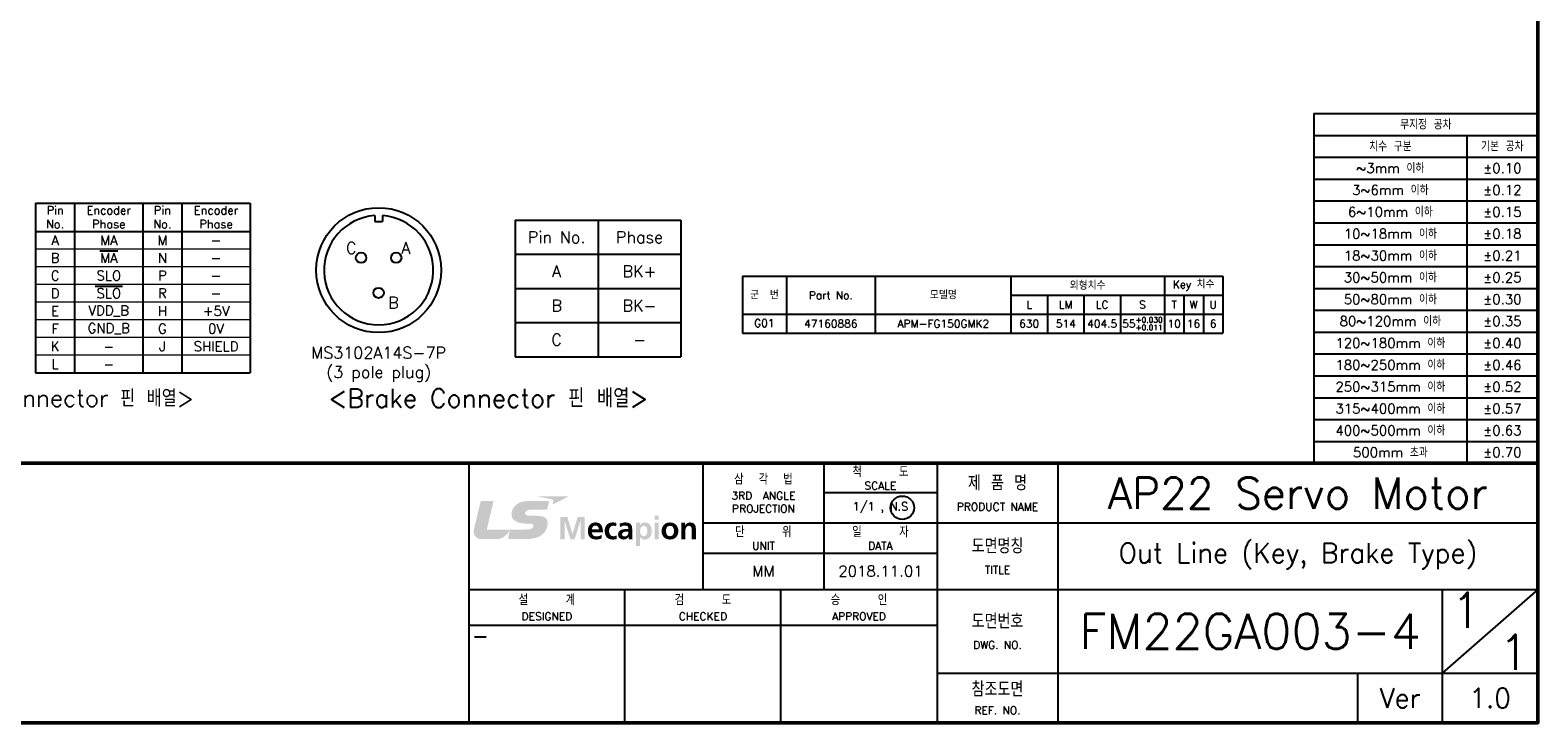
# Model space of a CAD drawing. Header units: inches. Extents: x 0 to 1782, y 0 to 1260.
# Tile 2 of 4: x 623 to 1782, y 0 to 532. Entities that reach past the tile are written whole.
import ezdxf
from ezdxf.enums import TextEntityAlignment as Align

# ---------------------------------------------------------------- set-up
doc = ezdxf.new("R2010")
doc.units = ezdxf.units.IN
doc.header["$LTSCALE"] = 0.25
doc.layers.get('0').update_dxf_attribs({"lineweight": 35})
doc.styles.add('GSG1', font='romans.shx', dxfattribs={"bigfont": 'GSG1.shx'})

msp = doc.modelspace()

# ---------------------------------------------------------------- hatches: boundary and pattern name
at = {"lineweight": -3}
h = msp.add_hatch(color=240, dxfattribs=at)
h.dxf.hatch_style = 2
edge = h.paths.add_edge_path()
edge.add_spline(control_points=[(1012.49800442, 174.12134381), (1012.49800442, 174.12134381), (1036.82979763, 174.12134381), (1036.82979763, 174.12134381), (1036.82979763, 174.12134381), (1024.31611975, 167.69484565), (1024.31611975, 167.69484565), (1024.31611975, 167.69484565), (1024.82066454, 169.80087684), (1024.97138319, 170.42954286), (1025.13177362, 171.09488108), (1024.91738239, 171.59418698), (1023.98002522, 171.78601072), (1023.04186207, 171.97702847), (1012.49800442, 174.12134381), (1012.49800442, 174.12134381)], knot_values=[0, 0, 0, 0, 1, 1, 1, 2, 2, 2, 3, 3, 3, 4, 4, 4, 5, 5, 5, 5], degree=3, periodic=0)
h = msp.add_hatch(color=166, dxfattribs=at)
h.dxf.hatch_style = 2
edge = h.paths.add_edge_path()
edge.add_spline(control_points=[(1006.6183651, 153.05136011), (1008.53821443, 153.05136011), (1009.60291676, 152.78055013), (1009.62870819, 151.49903861), (1009.64563381, 150.79461026), (1009.16285054, 149.97089657), (1008.64460406, 149.56871151), (1007.47109414, 148.66439961), (1006.43701913, 148.56687578), (1000.93457942, 148.56687578), (1000.93457942, 148.56687578), (973.7689532, 148.56687578), (973.7689532, 148.56687578), (973.7689532, 148.56687578), (979.01750854, 170.48072273), (979.01750854, 170.48072273), (979.01750854, 170.48072273), (969.94215025, 170.48072273), (969.94215025, 170.48072273), (969.33524574, 170.48072273), (969.10473486, 170.30703359), (968.92419487, 169.58567962), (968.92419487, 169.58567962), (963.94322558, 149.0472411), (963.94322558, 149.0472411), (963.00667439, 144.96252389), (965.12157139, 141.23163281), (969.82528285, 141.23163281), (974.52577037, 141.23163281), (978.29131868, 141.23163281), (982.28254197, 141.23163281), (985.43715586, 141.23163281), (989.66453191, 144.67237034), (991.37724384, 147.85680556), (991.47154374, 148.03170367), (991.53279838, 148.14454116), (991.59888891, 148.29042392), (991.59888891, 148.29042392), (991.59888891, 148.29042392), (991.59888891, 148.29042392), (991.59888891, 148.29042392), (991.63757605, 148.33555892), (991.64805382, 148.27188633), (991.64805382, 148.27188633), (991.64805382, 148.27188633), (991.64805382, 148.27188633), (991.37724384, 147.12658579), (990.42134908, 143.07974973), (990.26579454, 142.42045639), (990.06268706, 141.56127948), (990.51323104, 141.23405075), (990.92186396, 141.23405075), (990.92186396, 141.23405075), (1001.08932798, 141.23405075), (1004.33824177, 141.23405075), (1015.70339517, 141.23405075), (1020.14919236, 146.64380252), (1020.53686975, 153.13840617), (1020.75448491, 156.78346016), (1018.43889838, 159.14700263), (1011.90721955, 159.14700263), (1011.90721955, 159.14700263), (1008.67523138, 159.14700263), (1006.89401097, 159.14700263), (1005.11198458, 159.14700263), (1003.28321122, 159.7329516), (1003.28321122, 161.18533132), (1003.28321122, 162.63206917), (1005.27076305, 163.89222216), (1007.96113125, 163.89222216), (1007.96113125, 163.89222216), (1020.17498379, 163.89222216), (1020.17498379, 163.89222216), (1020.17498379, 163.89222216), (1021.24049211, 168.16553918), (1021.45165942, 169.05937332), (1021.71843949, 170.18533029), (1021.37670308, 170.51255902), (1020.5570193, 170.51255902), (1020.5570193, 170.51255902), (1005.4617808, 170.51255902), (1005.4617808, 170.51255902), (996.7015615, 170.51255902), (992.76675696, 164.64984532), (992.76675696, 160.46599231), (992.76675696, 156.28254229), (996.14059797, 153.05941993), (1004.83553272, 153.05941993), (1004.83553272, 153.05941993), (1006.6183651, 153.05136011), (1006.6183651, 153.05136011)], knot_values=[0, 0, 0, 0, 1, 1, 1, 2, 2, 2, 3, 3, 3, 4, 4, 4, 5, 5, 5, 6, 6, 6, 7, 7, 7, 8, 8, 8, 9, 9, 9, 10, 10, 10, 11, 11, 11, 12, 12, 12, 13, 13, 13, 14, 14, 14, 15, 15, 15, 16, 16, 16, 17, 17, 17, 18, 18, 18, 19, 19, 19, 20, 20, 20, 21, 21, 21, 22, 22, 22, 23, 23, 23, 24, 24, 24, 25, 25, 25, 26, 26, 26, 27, 27, 27, 28, 28, 28, 29, 29, 29, 30, 30, 30, 30], degree=3, periodic=0)
h = msp.add_hatch(color=253, dxfattribs=at)
h.dxf.hatch_style = 2
edge = h.paths.add_edge_path()
edge.add_spline(control_points=[(1030.34889567, 158.20883948), (1030.34889567, 158.20883948), (1035.70867654, 158.20883948), (1035.70867654, 158.20883948), (1035.70867654, 158.20883948), (1039.68055627, 145.29297654), (1039.68055627, 145.29297654), (1039.68055627, 145.29297654), (1039.72810921, 145.29297654), (1039.72810921, 145.29297654), (1039.72810921, 145.29297654), (1043.70079491, 158.20883948), (1043.70079491, 158.20883948), (1043.70079491, 158.20883948), (1049.06057579, 158.20883948), (1049.06057579, 158.20883948), (1049.06057579, 158.20883948), (1049.06057579, 141.16634826), (1049.06057579, 141.16634826), (1049.06057579, 141.16634826), (1045.85437905, 141.16634826), (1045.85437905, 141.16634826), (1045.85437905, 141.16634826), (1045.85437905, 155.23033268), (1045.85437905, 155.23033268), (1045.85437905, 155.23033268), (1045.80602012, 155.23033268), (1045.80602012, 155.23033268), (1045.80602012, 155.23033268), (1041.3078341, 141.16634826), (1041.3078341, 141.16634826), (1041.3078341, 141.16634826), (1038.10163736, 141.16634826), (1038.10163736, 141.16634826), (1038.10163736, 141.16634826), (1033.60264535, 155.23033268), (1033.60264535, 155.23033268), (1033.60264535, 155.23033268), (1033.55509241, 155.18116777), (1033.55509241, 155.18116777), (1033.55509241, 155.18116777), (1033.55509241, 141.16634826), (1033.55509241, 141.16634826), (1033.55509241, 141.16634826), (1030.34889567, 141.16634826), (1030.34889567, 141.16634826), (1030.34889567, 141.16634826), (1030.34889567, 158.20883948), (1030.34889567, 158.20883948)], knot_values=[0, 0, 0, 0, 1, 1, 1, 2, 2, 2, 3, 3, 3, 4, 4, 4, 5, 5, 5, 6, 6, 6, 7, 7, 7, 8, 8, 8, 9, 9, 9, 10, 10, 10, 11, 11, 11, 12, 12, 12, 13, 13, 13, 14, 14, 14, 15, 15, 15, 16, 16, 16, 16], degree=3, periodic=0)
h = msp.add_hatch(color=253, dxfattribs=at)
edge = h.paths.add_edge_path()
edge.add_spline(control_points=[(1061.29928579, 152.5843687), (1061.15963852, 152.72614464), (1061.01033851, 152.85860452), (1060.85090094, 152.98125917)], knot_values=[3.3437465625, 3.3437465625, 3.3437465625, 3.3437465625, 3.4062459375, 3.4062459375, 3.4062459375, 3.4062459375], degree=3, periodic=0)
edge.add_spline(control_points=[(1060.85090094, 152.98125917), (1060.69146336, 153.10391382), (1060.52188822, 153.21676324), (1060.34169068, 153.31931828)], knot_values=[3.2812471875, 3.2812471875, 3.2812471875, 3.2812471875, 3.3437465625, 3.3437465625, 3.3437465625, 3.3437465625], degree=3, periodic=0)
edge.add_spline(control_points=[(1060.34169068, 153.31931828), (1060.16149313, 153.42187332), (1059.97067319, 153.51413397), (1059.76874601, 153.59561107)], knot_values=[3.2187478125, 3.2187478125, 3.2187478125, 3.2187478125, 3.2812471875, 3.2812471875, 3.2812471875, 3.2812471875], degree=3, periodic=0)
edge.add_spline(control_points=[(1059.76874601, 153.59561107), (1059.56681883, 153.67708817), (1059.35378441, 153.74778172), (1059.12915793, 153.80720255)], knot_values=[3.1562484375, 3.1562484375, 3.1562484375, 3.1562484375, 3.2187478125, 3.2187478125, 3.2187478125, 3.2187478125], degree=3, periodic=0)
edge.add_spline(control_points=[(1059.12915793, 153.80720255), (1058.90453144, 153.86662339), (1058.66831289, 153.91477151), (1058.42001743, 153.95115775)], knot_values=[3.0937490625, 3.0937490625, 3.0937490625, 3.0937490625, 3.1562484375, 3.1562484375, 3.1562484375, 3.1562484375], degree=3, periodic=0)
edge.add_spline(control_points=[(1058.42001743, 153.95115775), (1058.17172197, 153.987544), (1057.91134961, 154.01216837), (1057.63841551, 154.0245417)], knot_values=[3.0312496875, 3.0312496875, 3.0312496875, 3.0312496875, 3.0937490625, 3.0937490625, 3.0937490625, 3.0937490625], degree=3, periodic=0)
edge.add_spline(control_points=[(1057.63841551, 154.0245417), (1057.50194846, 154.03072836), (1057.36234097, 154.03385227), (1057.21953245, 154.03385227)], knot_values=[3, 3, 3, 3, 3.0312496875, 3.0312496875, 3.0312496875, 3.0312496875], degree=3, periodic=0)
edge.add_spline(control_points=[(1057.21953245, 154.03385227), (1053.39111754, 154.03385227), (1051.50028357, 151.02995703), (1051.50028357, 147.39255988)], knot_values=[2, 2, 2, 2, 3, 3, 3, 3], degree=3, periodic=0)
edge.add_spline(control_points=[(1051.50028357, 147.39255988), (1051.50028357, 143.26593159), (1053.8698709, 140.87297078), (1057.93685651, 140.87297078)], knot_values=[1, 1, 1, 1, 2, 2, 2, 2], degree=3, periodic=0)
edge.add_spline(control_points=[(1057.93685651, 140.87297078), (1059.66004621, 140.87297078), (1061.00039442, 141.21470718), (1062.17229237, 141.87400053)], knot_values=[0, 0, 0, 0, 1, 1, 1, 1], degree=3, periodic=0)
edge.add_spline(control_points=[(1062.17229237, 141.87400053), (1062.17229237, 141.87400053), (1062.17229237, 142.53933874), (1062.17229237, 143.20467696)], knot_values=[7.5, 7.5, 7.5, 7.5, 8, 8, 8, 8], degree=3, periodic=0)
edge.add_spline(control_points=[(1062.17229237, 143.20467696), (1062.17229237, 143.87001517), (1062.17229237, 144.53535338), (1062.17229237, 144.53535338), (1060.97621496, 143.85188057), (1059.63586675, 143.26593159), (1058.0811273, 143.26593159)], knot_values=[6, 6, 6, 6, 6.5, 6.5, 6.5, 7.5, 7.5, 7.5, 7.5], degree=3, periodic=0)
edge.add_spline(control_points=[(1058.0811273, 143.26593159), (1056.09438146, 143.26593159), (1054.70728629, 144.41365009), (1054.56301549, 146.44069503)], knot_values=[5, 5, 5, 5, 6, 6, 6, 6], degree=3, periodic=0)
edge.add_spline(control_points=[(1054.56301549, 146.44069503), (1054.56301549, 146.44069503), (1063.08144017, 146.44069503), (1063.08144017, 146.44069503), (1063.08144017, 146.71537462), (1063.07639182, 146.98538379), (1063.06581006, 147.25023312)], knot_values=[3.937490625, 3.937490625, 3.937490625, 3.937490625, 4.937490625, 4.937490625, 4.937490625, 5, 5, 5, 5], degree=3, periodic=0)
edge.add_spline(control_points=[(1063.06581006, 147.25023312), (1063.04464992, 147.77984705), (1063.00136321, 148.28882827), (1062.93207125, 148.77326348)], knot_values=[3.812491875, 3.812491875, 3.812491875, 3.812491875, 3.937490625, 3.937490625, 3.937490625, 3.937490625], degree=3, periodic=0)
edge.add_spline(control_points=[(1062.93207125, 148.77326348), (1062.86277929, 149.25769869), (1062.76748208, 149.71758789), (1062.64230095, 150.14901778)], knot_values=[3.687493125, 3.687493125, 3.687493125, 3.687493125, 3.812491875, 3.812491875, 3.812491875, 3.812491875], degree=3, periodic=0)
edge.add_spline(control_points=[(1062.64230095, 150.14901778), (1062.5484151, 150.4725902), (1062.43771955, 150.78015425), (1062.30857798, 151.07005901)], knot_values=[3.5937440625, 3.5937440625, 3.5937440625, 3.5937440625, 3.687493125, 3.687493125, 3.687493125, 3.687493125], degree=3, periodic=0)
edge.add_spline(control_points=[(1062.30857798, 151.07005901), (1062.2224836, 151.26332885), (1062.12819099, 151.44875012), (1062.02521531, 151.62583365)], knot_values=[3.5312446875, 3.5312446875, 3.5312446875, 3.5312446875, 3.5937440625, 3.5937440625, 3.5937440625, 3.5937440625], degree=3, periodic=0)
edge.add_spline(control_points=[(1062.02521531, 151.62583365), (1061.92223963, 151.80291718), (1061.81058089, 151.97166297), (1061.68975425, 152.13158187)], knot_values=[3.4687453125, 3.4687453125, 3.4687453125, 3.4687453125, 3.5312446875, 3.5312446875, 3.5312446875, 3.5312446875], degree=3, periodic=0)
edge.add_spline(control_points=[(1061.68975425, 152.13158187), (1061.56892761, 152.29150077), (1061.43893307, 152.44259277), (1061.29928579, 152.5843687)], knot_values=[3.4062459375, 3.4062459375, 3.4062459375, 3.4062459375, 3.4687453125, 3.4687453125, 3.4687453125, 3.4687453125], degree=3, periodic=0)
edge = h.paths.add_edge_path(flags=16)
edge.add_spline(control_points=[(1057.29086187, 148.68616113), (1055.92693868, 148.68616113), (1054.56301549, 148.68616113), (1054.56301549, 148.68616113), (1054.70728629, 150.37146967), (1055.61643408, 151.64089146), (1057.41055021, 151.64089146)], knot_values=[1, 1, 1, 1, 1.5, 1.5, 1.5, 2.5, 2.5, 2.5, 2.5], degree=3, periodic=0)
edge.add_spline(control_points=[(1057.41055021, 151.64089146), (1059.20547231, 151.64089146), (1059.92360235, 150.27394584), (1060.01870824, 148.68616113)], knot_values=[0, 0, 0, 0, 1, 1, 1, 1], degree=3, periodic=0)
edge.add_spline(control_points=[(1060.01870824, 148.68616113), (1060.01870824, 148.68616113), (1058.65478505, 148.68616113), (1057.29086187, 148.68616113)], knot_values=[2.5, 2.5, 2.5, 2.5, 3, 3, 3, 3], degree=3, periodic=0)
h = msp.add_hatch(color=253, dxfattribs=at)
h.dxf.hatch_style = 2
edge = h.paths.add_edge_path()
edge.add_spline(control_points=[(1073.22714267, 151.02995703), (1072.65328343, 151.29915505), (1072.03106526, 151.49420272), (1071.04937907, 151.49420272), (1069.06343921, 151.49420272), (1067.79562939, 149.88304452), (1067.79562939, 147.51426317), (1067.79562939, 145.19464673), (1068.87242146, 143.41262033), (1071.12111148, 143.41262033), (1072.03106526, 143.41262033), (1073.03612492, 143.75435674), (1073.5858047, 143.99856931), (1073.5858047, 143.99856931), (1073.72926951, 141.28885754), (1073.72926951, 141.28885754), (1072.79674824, 140.99548006), (1071.83924152, 140.87297078), (1070.52307277, 140.87297078), (1066.47946064, 140.87297078), (1064.44596784, 143.68101237), (1064.44596784, 147.51426317), (1064.44596784, 151.15246631), (1066.55119305, 154.03385227), (1070.40378742, 154.03385227), (1071.69577671, 154.03385227), (1072.62910396, 153.88716353), (1073.51407229, 153.6187715), (1073.51407229, 153.6187715), (1073.22714267, 151.02995703), (1073.22714267, 151.02995703)], knot_values=[0, 0, 0, 0, 1, 1, 1, 2, 2, 2, 3, 3, 3, 4, 4, 4, 5, 5, 5, 6, 6, 6, 7, 7, 7, 8, 8, 8, 9, 9, 9, 10, 10, 10, 10], degree=3, periodic=0)
h = msp.add_hatch(color=253, dxfattribs=at)
edge = h.paths.add_edge_path()
edge.add_spline(control_points=[(1085.64571466, 147.92973485), (1085.64571466, 148.33252843), (1085.64571466, 148.73532603), (1085.64571466, 148.73532603), (1085.64571466, 152.44687354), (1084.09016923, 154.03385227), (1080.33348673, 154.03385227)], knot_values=[1, 1, 1, 1, 1.500005, 1.500005, 1.500005, 2.500005, 2.500005, 2.500005, 2.500005], degree=3, periodic=0)
edge.add_spline(control_points=[(1080.33348673, 154.03385227), (1078.96976504, 154.03385227), (1077.29493426, 153.66713042), (1076.05049792, 153.08198743)], knot_values=[0, 0, 0, 0, 1, 1, 1, 1], degree=3, periodic=0)
edge.add_spline(control_points=[(1076.05049792, 153.08198743), (1076.05049792, 153.08198743), (1076.07427439, 152.37997703), (1076.09805086, 151.67796663)], knot_values=[15.5, 15.5, 15.5, 15.5, 16, 16, 16, 16], degree=3, periodic=0)
edge.add_spline(control_points=[(1076.09805086, 151.67796663), (1076.12182734, 150.97595623), (1076.14560381, 150.27394584), (1076.14560381, 150.27394584), (1077.22239587, 151.10410739), (1078.58692355, 151.64089146), (1079.95064524, 151.64089146)], knot_values=[14, 14, 14, 14, 14.5, 14.5, 14.5, 15.5, 15.5, 15.5, 15.5], degree=3, periodic=0)
edge.add_spline(control_points=[(1079.95064524, 151.64089146), (1081.84067323, 151.64089146), (1082.72644754, 150.95741865), (1082.72644754, 148.93117968)], knot_values=[13, 13, 13, 13, 14, 14, 14, 14], degree=3, periodic=0)
edge.add_spline(control_points=[(1082.72644754, 148.93117968), (1082.72644754, 148.93117968), (1080.9557049, 148.93117968), (1080.9557049, 148.93117968), (1079.61535669, 148.93117968), (1078.03643778, 148.8086704), (1076.8161809, 148.19773598)], knot_values=[11, 11, 11, 11, 12, 12, 12, 13, 13, 13, 13], degree=3, periodic=0)
edge.add_spline(control_points=[(1076.8161809, 148.19773598), (1075.59592402, 147.58841352), (1074.71014971, 146.48905396), (1074.71014971, 144.60950373)], knot_values=[10, 10, 10, 10, 11, 11, 11, 11], degree=3, periodic=0)
edge.add_spline(control_points=[(1074.71014971, 144.60950373), (1074.71014971, 142.21573694), (1076.83955438, 140.87297078), (1079.01731798, 140.87297078)], knot_values=[9, 9, 9, 9, 10, 10, 10, 10], degree=3, periodic=0)
edge.add_spline(control_points=[(1079.01731798, 140.87297078), (1080.47695154, 140.87297078), (1082.08004991, 141.6547734), (1082.82155343, 143.04589848)], knot_values=[8, 8, 8, 8, 9, 9, 9, 9], degree=3, periodic=0)
edge.add_spline(control_points=[(1082.86991235, 143.04589848), (1082.86991235, 143.04589848), (1082.86991235, 143.04589848), (1082.86991235, 143.04589848)], knot_values=[7, 7, 7, 7, 7.00001, 7.00001, 7.00001, 7.00001], degree=3, periodic=0)
edge.add_spline(control_points=[(1082.86991235, 143.04589848), (1082.89328584, 142.65580315), (1082.89328584, 141.82564161), (1083.01337717, 141.16634826)], knot_values=[6, 6, 6, 6, 7, 7, 7, 7], degree=3, periodic=0)
edge.add_spline(control_points=[(1083.01337717, 141.16634826), (1083.01337717, 141.16634826), (1085.83673242, 141.16634826), (1085.83673242, 141.16634826), (1085.76500001, 142.14319855), (1085.71744707, 143.02171902), (1085.6932676, 143.97438985)], knot_values=[4, 4, 4, 4, 5, 5, 5, 6, 6, 6, 6], degree=3, periodic=0)
edge.add_spline(control_points=[(1085.6932676, 143.97438985), (1085.66908814, 144.90207523), (1085.64571466, 145.85394007), (1085.64571466, 147.12416784), (1085.64571466, 147.12416784), (1085.64571466, 147.52694933), (1085.64571466, 147.92973485)], knot_values=[2.500005, 2.500005, 2.500005, 2.500005, 3.500005, 3.500005, 3.500005, 4, 4, 4, 4], degree=3, periodic=0)
edge = h.paths.add_edge_path(flags=16)
edge.add_spline(control_points=[(1077.77288164, 144.8045514), (1077.77288164, 146.73326653), (1079.90228631, 146.9774791), (1081.33854639, 146.9774791), (1081.33854639, 146.9774791), (1081.68551474, 146.9774791), (1082.03248656, 146.9774791)], knot_values=[2.500005, 2.500005, 2.500005, 2.500005, 3.500005, 3.500005, 3.500005, 4, 4, 4, 4], degree=3, periodic=0)
edge.add_spline(control_points=[(1082.03248656, 146.9774791), (1082.37946532, 146.9774791), (1082.72644754, 146.9774791), (1082.72644754, 146.9774791), (1082.72644754, 146.00062881), (1082.58298273, 145.09792888), (1082.05587045, 144.38947062)], knot_values=[1, 1, 1, 1, 1.500005, 1.500005, 1.500005, 2.500005, 2.500005, 2.500005, 2.500005], degree=3, periodic=0)
edge.add_spline(control_points=[(1082.05587045, 144.38947062), (1081.55374361, 143.70519183), (1080.78806063, 143.26593159), (1079.80718043, 143.26593159)], knot_values=[0, 0, 0, 0, 1, 1, 1, 1], degree=3, periodic=0)
edge.add_spline(control_points=[(1079.80718043, 143.26593159), (1078.65865595, 143.26593159), (1077.77288164, 143.73017728), (1077.77288164, 144.8045514)], knot_values=[4, 4, 4, 4, 5, 5, 5, 5], degree=3, periodic=0)
h = msp.add_hatch(color=253, dxfattribs=at)
edge = h.paths.add_edge_path()
edge.add_spline(control_points=[(1100.55235335, 147.49008371), (1100.55235335, 150.95741865), (1099.1644522, 154.03385227), (1095.38439621, 154.03385227)], knot_values=[4, 4, 4, 4, 5, 5, 5, 5], degree=3, periodic=0)
edge.add_spline(control_points=[(1095.38439621, 154.03385227), (1093.49356224, 154.03385227), (1092.27330536, 153.17870528), (1091.5559813, 151.9584484)], knot_values=[3, 3, 3, 3, 4, 4, 4, 4], degree=3, periodic=0)
edge.add_spline(control_points=[(1091.50762238, 151.9584484), (1091.50762238, 151.9584484), (1091.50762238, 151.9584484), (1091.50762238, 151.9584484)], knot_values=[2, 2, 2, 2, 2.00001, 2.00001, 2.00001, 2.00001], degree=3, periodic=0)
edge.add_spline(control_points=[(1091.50762238, 151.9584484), (1091.50762238, 151.9584484), (1091.50762238, 152.40415649), (1091.50762238, 152.84986458)], knot_values=[1.5, 1.5, 1.5, 1.5, 2, 2, 2, 2], degree=3, periodic=0)
edge.add_spline(control_points=[(1091.50762238, 152.84986458), (1091.50762238, 153.29557268), (1091.50762238, 153.74128077), (1091.50762238, 153.74128077), (1091.50762238, 153.74128077), (1090.74193939, 153.74128077), (1089.97625641, 153.74128077)], knot_values=[0.5, 0.5, 0.5, 0.5, 1, 1, 1, 1.5, 1.5, 1.5, 1.5], degree=3, periodic=0)
edge.add_spline(control_points=[(1089.97625641, 153.74128077), (1089.21057343, 153.74128077), (1088.44489045, 153.74128077), (1088.44489045, 153.74128077), (1088.44489045, 153.74128077), (1088.44489045, 149.31536759), (1088.44489045, 144.88958718)], knot_values=[10.4999849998, 10.4999849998, 10.4999849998, 10.4999849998, 10.9999849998, 10.9999849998, 10.9999849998, 11.5, 11.5, 11.5, 11.5], degree=3, periodic=0)
edge.add_spline(control_points=[(1088.44489045, 144.88958718), (1088.44489045, 140.46407232), (1088.44489045, 136.03869022), (1088.44489045, 136.03869022), (1088.44489045, 136.03869022), (1089.2464236, 136.03869022), (1090.04796477, 136.03869022)], knot_values=[9.5000049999, 9.5000049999, 9.5000049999, 9.5000049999, 9.9999899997, 9.9999899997, 9.9999899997, 10.4999849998, 10.4999849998, 10.4999849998, 10.4999849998], degree=3, periodic=0)
edge.add_spline(control_points=[(1090.04796477, 136.03869022), (1090.84952197, 136.03869022), (1091.65108719, 136.03869022), (1091.65108719, 136.03869022), (1091.65108719, 136.03869022), (1091.65108719, 137.68081304), (1091.65108719, 139.3229687)], knot_values=[8.5000099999, 8.5000099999, 8.5000099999, 8.5000099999, 9.0000149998, 9.0000149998, 9.0000149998, 9.5000049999, 9.5000049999, 9.5000049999, 9.5000049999], degree=3, periodic=0)
edge.add_spline(control_points=[(1091.65108719, 139.3229687), (1091.65108719, 140.96519004), (1091.65108719, 142.60744423), (1091.65108719, 142.60744423), (1091.65108719, 142.60744423), (1091.65108719, 142.60744423), (1091.65108719, 142.60744423)], knot_values=[7.9999900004, 7.9999900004, 7.9999900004, 7.9999900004, 8.5000000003, 8.5000000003, 8.5000000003, 8.5000099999, 8.5000099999, 8.5000099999, 8.5000099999], degree=3, periodic=0)
edge.add_spline(control_points=[(1091.65108719, 142.60744423), (1091.65108815, 142.60744423), (1091.69944224, 142.60744423), (1091.69944611, 142.60744423)], knot_values=[7.00004, 7.00004, 7.00004, 7.00004, 7.9999900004, 7.9999900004, 7.9999900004, 7.9999900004], degree=3, periodic=0)
edge.add_spline(control_points=[(1091.69944611, 142.60744423), (1091.69944611, 142.60744423), (1091.69944611, 142.60744423), (1091.69944611, 142.60744423), (1092.82379112, 141.21470718), (1093.94813613, 140.87297078), (1095.31266381, 140.87297078)], knot_values=[6, 6, 6, 6, 6.00004, 6.00004, 6.00004, 7.00004, 7.00004, 7.00004, 7.00004], degree=3, periodic=0)
edge.add_spline(control_points=[(1095.31266381, 140.87297078), (1099.1644522, 140.87297078), (1100.55235335, 144.04692824), (1100.55235335, 147.49008371)], knot_values=[5, 5, 5, 5, 6, 6, 6, 6], degree=3, periodic=0)
edge = h.paths.add_edge_path(flags=16)
edge.add_spline(control_points=[(1094.54617484, 151.49420272), (1096.62802657, 151.49420272), (1097.2026918, 149.17458627), (1097.2026918, 147.49008371)], knot_values=[2, 2, 2, 2, 3, 3, 3, 3], degree=3, periodic=0)
edge.add_spline(control_points=[(1097.2026918, 147.49008371), (1097.2026918, 145.75641624), (1096.60465309, 143.41262033), (1094.4986219, 143.41262033)], knot_values=[1, 1, 1, 1, 2, 2, 2, 2], degree=3, periodic=0)
edge.add_spline(control_points=[(1094.4986219, 143.41262033), (1092.36921723, 143.41262033), (1091.67526665, 145.70725133), (1091.67526665, 147.49008371)], knot_values=[0, 0, 0, 0, 1, 1, 1, 1], degree=3, periodic=0)
edge.add_spline(control_points=[(1091.67526665, 147.49008371), (1091.67526665, 149.24873662), (1092.48850258, 151.49420272), (1094.54617484, 151.49420272)], knot_values=[3, 3, 3, 3, 4, 4, 4, 4], degree=3, periodic=0)
h = msp.add_hatch(color=253, dxfattribs=at)
h.dxf.hatch_style = 2
edge = h.paths.add_edge_path()
edge.add_spline(control_points=[(1102.77766989, 153.74128077), (1102.77766989, 153.74128077), (1105.98386663, 153.74128077), (1105.98386663, 153.74128077), (1105.98386663, 153.74128077), (1105.98386663, 141.16634826), (1105.98386663, 141.16634826), (1105.98386663, 141.16634826), (1102.77766989, 141.16634826), (1102.77766989, 141.16634826), (1102.77766989, 141.16634826), (1102.77766989, 153.74128077), (1102.77766989, 153.74128077)], knot_values=[0, 0, 0, 0, 1, 1, 1, 2, 2, 2, 3, 3, 3, 4, 4, 4, 4], degree=3, periodic=0)
edge = h.paths.add_edge_path()
edge.add_spline(control_points=[(1102.77766989, 159.16110731), (1102.77766989, 159.16110731), (1105.98386663, 159.16110731), (1105.98386663, 159.16110731), (1105.98386663, 159.16110731), (1105.98386663, 156.03591177), (1105.98386663, 156.03591177), (1105.98386663, 156.03591177), (1102.77766989, 156.03591177), (1102.77766989, 156.03591177), (1102.77766989, 156.03591177), (1102.77766989, 159.16110731), (1102.77766989, 159.16110731)], knot_values=[0, 0, 0, 0, 1, 1, 1, 2, 2, 2, 3, 3, 3, 4, 4, 4, 4], degree=3, periodic=0)
h = msp.add_hatch(color=253, dxfattribs=at)
edge = h.paths.add_edge_path()
edge.add_spline(control_points=[(1121.10650852, 147.36757443), (1121.10650852, 151.51838218), (1118.30652675, 154.03385227), (1114.64575612, 154.03385227)], knot_values=[0, 0, 0, 0, 1, 1, 1, 1], degree=3, periodic=0)
edge.add_spline(control_points=[(1114.64575612, 154.03385227), (1111.00916494, 154.03385227), (1108.20918317, 151.51838218), (1108.20918317, 147.36757443), (1108.20918317, 143.75435674), (1110.57796452, 140.87297078), (1114.64575612, 140.87297078)], knot_values=[2, 2, 2, 2, 3, 3, 3, 4, 4, 4, 4], degree=3, periodic=0)
edge.add_spline(control_points=[(1114.64575612, 140.87297078), (1118.73772717, 140.87297078), (1121.10650852, 143.75435674), (1121.10650852, 147.36757443)], knot_values=[1, 1, 1, 1, 2, 2, 2, 2], degree=3, periodic=0)
edge = h.paths.add_edge_path(flags=16)
edge.add_spline(control_points=[(1114.64575612, 151.49420272), (1116.75178731, 151.49420272), (1117.75684697, 149.68719088), (1117.75684697, 147.75928173)], knot_values=[1, 1, 1, 1, 2, 2, 2, 2], degree=3, periodic=0)
edge.add_spline(control_points=[(1117.75684697, 147.75928173), (1117.75684697, 145.65889241), (1117.11044934, 143.41262033), (1114.64575612, 143.41262033)], knot_values=[0, 0, 0, 0, 1, 1, 1, 1], degree=3, periodic=0)
edge.add_spline(control_points=[(1114.64575612, 143.41262033), (1112.20524236, 143.41262033), (1111.55884472, 145.68307187), (1111.55884472, 147.75928173), (1111.55884472, 149.63883195), (1112.56390439, 151.49420272), (1114.64575612, 151.49420272)], knot_values=[2, 2, 2, 2, 3, 3, 3, 4, 4, 4, 4], degree=3, periodic=0)
h = msp.add_hatch(color=253, dxfattribs=at)
h.dxf.hatch_style = 2
edge = h.paths.add_edge_path()
edge.add_spline(control_points=[(1123.26009266, 153.74128077), (1123.26009266, 153.74128077), (1126.29864512, 153.74128077), (1126.29864512, 153.74128077), (1126.29864512, 153.74128077), (1126.29864512, 152.03179277), (1126.29864512, 152.03179277), (1126.29864512, 152.03179277), (1126.34619807, 152.03179277), (1126.34619807, 152.03179277), (1127.35125773, 153.47208276), (1128.71497942, 154.03385227), (1130.39061618, 154.03385227), (1133.30907731, 154.03385227), (1134.57769312, 151.93426893), (1134.57769312, 149.10204788), (1134.57769312, 149.10204788), (1134.57769312, 141.16634826), (1134.57769312, 141.16634826), (1134.57769312, 141.16634826), (1131.37149637, 141.16634826), (1131.37149637, 141.16634826), (1131.37149637, 141.16634826), (1131.37149637, 147.88098502), (1131.37149637, 147.88098502), (1131.37149637, 149.41960482), (1131.34731691, 151.49420272), (1129.28964465, 151.49420272), (1126.96841624, 151.49420272), (1126.4662894, 148.93117968), (1126.4662894, 147.31921551), (1126.4662894, 147.31921551), (1126.4662894, 141.16634826), (1126.4662894, 141.16634826), (1126.4662894, 141.16634826), (1123.26009266, 141.16634826), (1123.26009266, 141.16634826), (1123.26009266, 141.16634826), (1123.26009266, 153.74128077), (1123.26009266, 153.74128077)], knot_values=[0, 0, 0, 0, 1, 1, 1, 2, 2, 2, 3, 3, 3, 4, 4, 4, 5, 5, 5, 6, 6, 6, 7, 7, 7, 8, 8, 8, 9, 9, 9, 10, 10, 10, 11, 11, 11, 12, 12, 12, 13, 13, 13, 13], degree=3, periodic=0)

# ---------------------------------------------------------------- linework, layer by layer
for p, q in [((1609.79999738, 468.2999995), (1781.99999738, 468.2999995)), ((1609.79999738, 468.2999995), (1609.79999738, 199.4999995)), ((1609.79999738, 451.4999995), (1781.99999738, 451.4999995)), ((1727.39999738, 451.4999995), (1727.39999738, 199.4999995)), ((1609.79999738, 434.6999995), (1781.99999738, 434.6999995)), ((1609.79999738, 417.8999995), (1781.99999738, 417.8999995)), ((1609.79999738, 401.0999995), (1781.99999738, 401.0999995)), ((887.62499738, 389.83021963), (887.62499738, 385.4374995)), ((887.62499738, 385.4374995), (893.62499738, 385.4374995)), ((893.62499738, 389.83021963), (893.62499738, 385.4374995)), ((1609.79999738, 384.2999995), (1781.99999738, 384.2999995)), ((1609.79999738, 367.4999995), (1781.99999738, 367.4999995)), ((1609.79999738, 350.6999995), (1781.99999738, 350.6999995)), ((1609.79999738, 333.8999995), (1781.99999738, 333.8999995)), ((1609.79999738, 317.0999995), (1781.99999738, 317.0999995)), ((1609.79999738, 300.2999995), (1781.99999738, 300.2999995)), ((1609.79999738, 283.4999995), (1781.99999738, 283.4999995)), ((1609.79999738, 266.6999995), (1781.99999738, 266.6999995)), ((1609.79999738, 249.8999995), (1781.99999738, 249.8999995)), ((1609.79999738, 233.0999995), (1781.99999738, 233.0999995)), ((1609.79999738, 216.2999995), (1781.99999738, 216.2999995)), ((959.99999738, 199.4999995), (959.99999738, -0.0000005)), ((1139.99999738, 199.4999995), (1139.99999738, 102.5999995)), ((1232.99999738, 199.4999995), (1232.99999738, 102.5999995)), ((1319.99999738, 199.4999995), (1319.99999738, -0.0000005)), ((1412.99999738, 199.4999995), (1412.99999738, -0.0000005)), ((1232.99999738, 176.9999995), (1319.99999738, 176.9999995)), ((1139.99999738, 153.5999995), (1781.99999738, 153.5999995)), ((1139.99999738, 130.4999995), (1319.99999738, 130.4999995)), ((959.99999738, 102.5999995), (1781.99999738, 102.5999995)), ((1079.99999738, -0.0000005), (1079.99999738, 102.5999995)), ((1199.99999738, -0.0000005), (1199.99999738, 102.5999995)), ((1708.49999738, 102.5999995), (1708.49999738, -0.0000005)), ((1781.99999738, 102.5999995), (1708.49999738, 38.0999995)), ((959.99999738, 74.9999995), (1319.99999738, 74.9999995)), ((973.22041746, 65.75143587), (964.25302615, 65.75143587)), ((1319.99999738, 38.0999995), (1781.99999738, 38.0999995)), ((1643.54999738, -0.0000005), (1643.54999738, 38.0999995))]:
    msp.add_line(p, q, dxfattribs=at)
at = {"color": 7, "linetype": 'Continuous', "lineweight": -3}
for p, q in [((626.87499738, 399.4999995), (626.87499738, 268.9999995)), ((626.87499738, 399.4999995), (791.87499738, 399.4999995)), ((656.87499738, 399.4999995), (656.87499738, 268.9999995)), ((709.37499738, 399.4999995), (709.37499738, 268.9999995)), ((739.37499738, 399.4999995), (739.37499738, 268.9999995)), ((791.87499738, 399.4999995), (791.87499738, 268.9999995)), ((995.62499738, 386.3749995), (995.62499738, 281.3749995)), ((995.62499738, 386.3749995), (1123.12499738, 386.3749995)), ((1059.37499738, 386.3749995), (1059.37499738, 281.3749995)), ((1123.12499738, 386.3749995), (1123.12499738, 281.3749995)), ((626.87499738, 377.7499995), (791.87499738, 377.7499995)), ((995.62499738, 360.1249995), (1123.12499738, 360.1249995)), ((1170.28999738, 343.2399995), (1170.28999738, 299.4999995)), ((1170.28999738, 343.2399995), (1539.79999738, 343.2399995)), ((1204.30999738, 343.2399995), (1204.30999738, 299.4999995)), ((1272.34999738, 343.2399995), (1272.34999738, 299.4999995)), ((1376.83999738, 343.2399995), (1376.83999738, 299.4999995)), ((1494.79999738, 343.2399995), (1494.79999738, 299.4999995)), ((1539.79999738, 343.2399995), (1539.79999738, 299.4999995)), ((995.62499738, 333.8749995), (1123.12499738, 333.8749995)), ((1376.83999738, 328.6599995), (1539.79999738, 328.6599995)), ((1404.91999738, 328.6599995), (1404.91999738, 299.4999995)), ((1432.99999738, 328.6599995), (1432.99999738, 299.4999995)), ((1461.07999738, 328.6599995), (1461.07999738, 299.4999995)), ((1509.79999738, 328.6599995), (1509.79999738, 299.4999995)), ((1524.79999738, 328.6599995), (1524.79999738, 299.4999995)), ((1170.28999738, 314.0799995), (1539.79999738, 314.0799995)), ((995.62499738, 307.6249995), (1123.12499738, 307.6249995)), ((1170.28999738, 299.4999995), (1539.79999738, 299.4999995)), ((995.62499738, 281.3749995), (1123.12499738, 281.3749995)), ((626.87499738, 268.9999995), (791.87499738, 268.9999995))]:
    msp.add_line(p, q, dxfattribs=at)
at = {"lineweight": -3, "ltscale": 0.5}
for p, q in [((626.87499738, 399.4999995), (626.87499738, 268.9999995)), ((995.62499738, 386.3749995), (995.62499738, 281.3749995))]:
    msp.add_line(p, q, dxfattribs=at)
at = {"lineweight": 15, "ltscale": 0.5}
for p, q in [((791.87499738, 364.1562495), (626.87499738, 364.1562495)), ((791.87499738, 350.5624995), (626.87499738, 350.5624995)), ((791.87499738, 336.9687495), (626.87499738, 336.9687495)), ((791.87499738, 323.3749995), (626.87499738, 323.3749995)), ((791.87499738, 309.7812495), (626.87499738, 309.7812495)), ((791.87499738, 296.1874995), (626.87499738, 296.1874995)), ((791.87499738, 282.5937495), (626.87499738, 282.5937495))]:
    msp.add_line(p, q, dxfattribs=at)
at = {"color": 2, "lineweight": -3}
for p, q in [((676.16071166, 362.71651735), (690.08928309, 362.71651735)), ((672.67856881, 335.52901735), (693.57142595, 335.52901735))]:
    msp.add_line(p, q, dxfattribs=at)
at = {"lineweight": 50}
msp.add_line((-0.00000262, 199.4999995), (1781.99999738, 199.4999995), dxfattribs=at)
at = {"color": 1, "lineweight": 50}
msp.add_lwpolyline([(-0.00000262, -0.0000005), (1781.99999738, -0.0000005), (1781.99999738, 1259.9999995), (-0.00000262, 1259.9999995)], close=True, dxfattribs=at)
at = {"lineweight": -3}
for centre, radius in [((890.62499738, 347.9374995), 48), ((877.12499738, 357.47321378), 3.96428571), ((904.12499738, 357.47321378), 3.96428571), ((890.62499738, 330.47321378), 3.96428571), ((1293.29999738, 165.2999995), 9)]:
    msp.add_circle(centre, radius, dxfattribs=at)
msp.add_arc((890.62499738, 347.9374995), 42, 94.0960437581, 85.9039562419, dxfattribs=at)

# ---------------------------------------------------------------- texts
at = {"lineweight": -3, "style": 'GSG1'}
for s, p in [('C', (869.62499738, 364.97321378)), ('A', (911.62499738, 364.97321378)), ('B', (901.98543625, 322.97321378))]:
    msp.add_text(s, height=9, dxfattribs=at).set_placement(p, align=Align.MIDDLE_CENTER)
at = {"color": 2, "linetype": 'Continuous', "lineweight": -3, "style": 'GSG1'}
for s, p in [('L', (1390.87999738, 321.3699995)), ('LM', (1418.95999738, 321.3699995)), ('LC', (1447.03999738, 321.3699995)), ('S', (1477.93999738, 321.3699995)), ('T', (1502.29999738, 321.3699995)), ('W', (1517.29999738, 321.3699995)), ('U', (1532.29999738, 321.3699995)), ('630', (1390.87999738, 306.7899995)), ('514', (1418.95999738, 306.7899995)), ('404.5', (1447.03999738, 306.7899995)), ('10', (1502.29999738, 306.7899995)), ('16', (1517.29999738, 306.7899995)), ('6', (1532.29999738, 306.7899995))]:
    msp.add_text(s, height=6, dxfattribs=at).set_placement(p, align=Align.MIDDLE_CENTER)
at = {"color": 2, "lineweight": -3, "attachment_point": 5, "style": 'GSG1'}
for s, insert, char_height, width in [('무지정 공차', (1695.89999738, 459.8999995), 7.5, 146.6365974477), ('치수 구분', (1668.59999738, 443.0999995), 7.5, 114.495724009), ('기본 공차', (1754.69999738, 443.0999995), 7.5, 55.4132354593), ('~3mm 이하', (1668.59999738, 426.2999995), 7.5, 114.495724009), ('%%P0.10', (1754.69999738, 426.2999995), 7.5, 55.4132354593), ('\\A1;3~6mm 이하', (1668.59999738, 409.4999995), 7.5, 114.495724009), ('%%P0.12', (1754.69999738, 409.4999995), 7.5, 55.4132354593), ('Pin\\PNo.', (641.87499738, 388.6249995), 6.375, 127.142972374), ('Encoder\\PPhase', (683.12499738, 388.6249995), 6.375, 127.142972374), ('Pin\\PNo.', (724.37499738, 388.6249995), 6.375, 127.142972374), ('Encoder\\PPhase', (765.62499738, 388.6249995), 6.375, 127.142972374), ('6~10mm 이하', (1668.59999738, 392.6999995), 7.5, 114.495724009), ('%%P0.15', (1754.69999738, 392.6999995), 7.5, 55.4132354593), ('A', (641.87499738, 370.9531245), 7.5, 17.8980997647), ('MA', (683.12499738, 370.9531245), 7.5, 17.8980997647), ('M', (724.37499738, 370.9531245), 7.5, 17.8980997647), ('-', (765.62499738, 370.9531245), 7.5, 17.8980997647), ('Pin No.', (1027.49999738, 373.2499995), 9, 157.8326553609), ('Phase', (1091.24999738, 373.2499995), 9, 157.8326553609), ('10~18mm 이하', (1668.59999738, 375.8999995), 7.5, 114.495724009), ('%%P0.18', (1754.69999738, 375.8999995), 7.5, 55.4132354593), ('B', (641.87499738, 357.3593745), 7.5, 17.8980997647), ('MA', (683.12499738, 357.3593745), 7.5, 17.8980997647), ('N', (724.37499738, 357.3593745), 7.5, 17.8980997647), ('18~30mm 이하', (1668.59999738, 359.0999995), 7.5, 114.495724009), ('%%P0.21', (1754.69999738, 359.0999995), 7.5, 55.4132354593), ('C', (641.87499738, 343.7656245), 7.5, 17.8980997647), ('SLO', (683.12499738, 343.7656245), 7.5, 17.8980997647), ('P', (724.37499738, 343.7656245), 7.5, 17.8980997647), ('-', (765.62499738, 357.3593745), 7.5, 17.8980997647), ('A', (1027.49999738, 346.9999995), 9, 157.8326553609), ('BK+', (1091.24999738, 346.9999995), 9, 157.8326553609), ('30~50mm 이하', (1668.59999738, 342.2999995), 7.5, 114.495724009), ('-', (765.62499738, 343.7656245), 7.5, 17.8980997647), ('외형치수', (1435.81999738, 335.9499995), 6, 85.2296338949), ('Key 치수', (1517.29999738, 335.9499995), 6, 85.2296338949), ('%%P0.25', (1754.69999738, 342.2999995), 7.5, 55.4132354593), ('D', (641.87499738, 330.1718745), 7.5, 17.8980997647), ('SLO', (683.12499738, 330.1718745), 7.5, 17.8980997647), ('R', (724.37499738, 330.1718745), 7.5, 17.8980997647), ('-', (765.62499738, 330.1718745), 7.5, 17.8980997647), ('B', (1027.49999738, 320.7499995), 9, 157.8326553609), ('BK-', (1091.24999738, 320.7499995), 9, 157.8326553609), ('군  번', (1187.29999738, 328.6599995), 6, 85.2296338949), ('Part No.', (1238.32999738, 328.6599995), 6, 85.2296338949), ('모델명', (1324.89874738, 328.6599995), 6, 85.2296338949), ('50~80mm 이하', (1668.59999738, 325.4999995), 7.5, 114.495724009), ('%%P0.30', (1754.69999738, 325.4999995), 7.5, 55.4132354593), ('E', (641.87499738, 316.5781245), 7.5, 17.8980997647), ('VDD_B', (683.12499738, 316.5781245), 7.5, 17.8980997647), ('H', (724.37499738, 316.5781245), 7.5, 17.8980997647), ('+5V', (765.62499738, 316.5781245), 7.5, 17.8980997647), ('80~120mm 이하', (1668.59999738, 308.6999995), 7.5, 114.495724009), ('%%P0.35', (1754.69999738, 308.6999995), 7.5, 55.4132354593), ('F', (641.87499738, 302.9843745), 7.5, 17.8980997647), ('GND_B', (683.12499738, 302.9843745), 7.5, 17.8980997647), ('G', (724.37499738, 302.9843745), 7.5, 17.8980997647), ('0V', (765.62499738, 302.9843745), 7.5, 17.8980997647), ('G01', (1187.29999738, 307.22737342), 6, 85.2296338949), ('47160886', (1238.32999738, 306.7899995), 6, 85.2296338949), ('APM-FG150GMK2', (1324.89874738, 306.7899995), 6, 85.2296338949), ('\\A1;55{\\H0.7x;\\S+0.030^ +0.011;}', (1477.93999738, 306.7899995), 6, 85.2296338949), ('K', (641.87499738, 289.3906245), 7.5, 17.8980997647), ('-', (683.12499738, 289.3906245), 7.5, 17.8980997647), ('J', (724.37499738, 289.3906245), 7.5, 17.8980997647), ('SHIELD', (765.62499738, 289.3906245), 7.5, 17.8980997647), ('MS3102A14S-7P', (890.62499738, 284.45535664), 9, 344.4505302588), ('C', (1027.49999738, 294.4999995), 9, 157.8326553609), ('-', (1091.24999738, 294.4999995), 9, 157.8326553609), ('120~180mm 이하', (1668.59999738, 291.8999995), 7.5, 114.495724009), ('%%P0.40', (1754.69999738, 291.8999995), 7.5, 55.4132354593), ('L', (641.87499738, 275.7968745), 7.5, 17.8980997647), ('180~250mm 이하', (1668.59999738, 275.0999995), 7.5, 114.495724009), ('%%P0.46', (1754.69999738, 275.0999995), 7.5, 55.4132354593), ('-', (683.12499738, 275.7968745), 7.5, 17.8980997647), ('(3 pole plug)', (890.62499738, 268.04910664), 9, 344.4505302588), ('<Encoder Connector 핀 배열>', (624.99999738, 249.4999995), 13.125, 344.4505302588), ('<Brake Connector 핀 배열>', (974.99999738, 249.4999995), 14.25, 344.4505302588), ('250~315mm 이하', (1668.59999738, 258.2999995), 7.5, 114.495724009), ('%%P0.52', (1754.69999738, 258.2999995), 7.5, 55.4132354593), ('315~400mm 이하', (1668.59999738, 241.4999995), 7.5, 114.495724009), ('%%P0.57', (1754.69999738, 241.4999995), 7.5, 55.4132354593), ('400~500mm 이하', (1668.59999738, 224.6999995), 7.5, 114.495724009), ('%%P0.63', (1754.69999738, 224.6999995), 7.5, 55.4132354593), ('500mm 초과', (1668.59999738, 207.8999995), 7.5, 114.495724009), ('%%P0.70', (1754.69999738, 207.8999995), 7.5, 55.4132354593), ('1', (1726.87499738, 86.4749995), 27, 24), ('FM22GA003-4', (1560.74999738, 70.3499995), 27, 285), ('1', (1763.62499738, 54.2249995), 27, 24), ('Ver', (1676.02499738, 19.0499995), 15, 45), ('1.0', (1745.24999738, 19.0499995), 15, 45)]:
    msp.add_mtext(s, dxfattribs=dict(at, insert=insert, char_height=char_height, width=width))
at = {"lineweight": -3, "width": 90, "attachment_point": 5, "style": 'GSG1'}
for s, insert, char_height, line_spacing_factor in [('{\\C2;척     도\\P\\H0.72228x;SCALE}', (1276.49999738, 188.2499995), 8.3070037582, 0.866739), ('{\\C2;단     위\\P\\H0.71429x;UNIT}', (1186.49999738, 142.0499995), 8.4, 0.857143), ('{\\C2;일     자\\P\\H0.71429x;DATA}', (1276.49999738, 142.0499995), 8.4, 0.857143)]:
    msp.add_mtext(s, dxfattribs=dict(at, insert=insert, char_height=char_height, line_spacing_factor=line_spacing_factor))
at = {"lineweight": -3, "attachment_point": 5, "style": 'GSG1'}
for s, insert, char_height, width in [('{\\C2;삼  각  법\\P\\H0.71429x;3RD  ANGLE\\PPROJECTION}', (1186.49999738, 176.5499995), 8.4, 90), ('{\\C2;제 품 명\\P\\H0.10526x;\\P\\H5x;PRODUCT NAME}', (1366.49999738, 176.5499995), 11.4, 90), ('{\\C2;AP22 Servo Motor}', (1597.49999738, 176.5499995), 24, 360), ('{\\C2;1/1 , N.S}', (1276.49999738, 165.2999995), 6.3866908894, 90), ('{\\C2;도면명칭\\P\\H0.10526x;\\P\\H5x;TITLE}', (1366.49999738, 128.0999995), 11.4, 90), ('{\\C2;Out Line (Key, Brake Type)}', (1597.49999738, 128.0999995), 15, 360), ('{\\C2;MM}', (1186.49999738, 116.5499995), 8.4, 90), ('{\\C2;2018.11.01}', (1276.49999738, 116.5499995), 8.4, 90), ('{\\C2;설     계\\P\\H0.71429x;DESIGNED}', (1019.99999738, 88.7999995), 8.4, 90), ('{\\C2;검     도\\P\\H0.71429x;CHECKED\\H1.4x;  }', (1139.99999738, 88.7999995), 8.4, 90), ('{\\C2;승     인\\P\\H0.71429x;APPROVED}', (1259.99999738, 88.7999995), 8.4, 90), ('{\\C2;도면번호\\P\\H0.10526x;\\P\\H5x;DWG. NO.}', (1366.49999738, 70.3499995), 11.4, 90), ('{\\C2;참조도면\\P\\H0.52632x;REF. NO.}', (1366.49999738, 19.0499995), 11.4, 90)]:
    msp.add_mtext(s, dxfattribs=dict(at, insert=insert, char_height=char_height, width=width))

doc.saveas('drawing.dxf')
